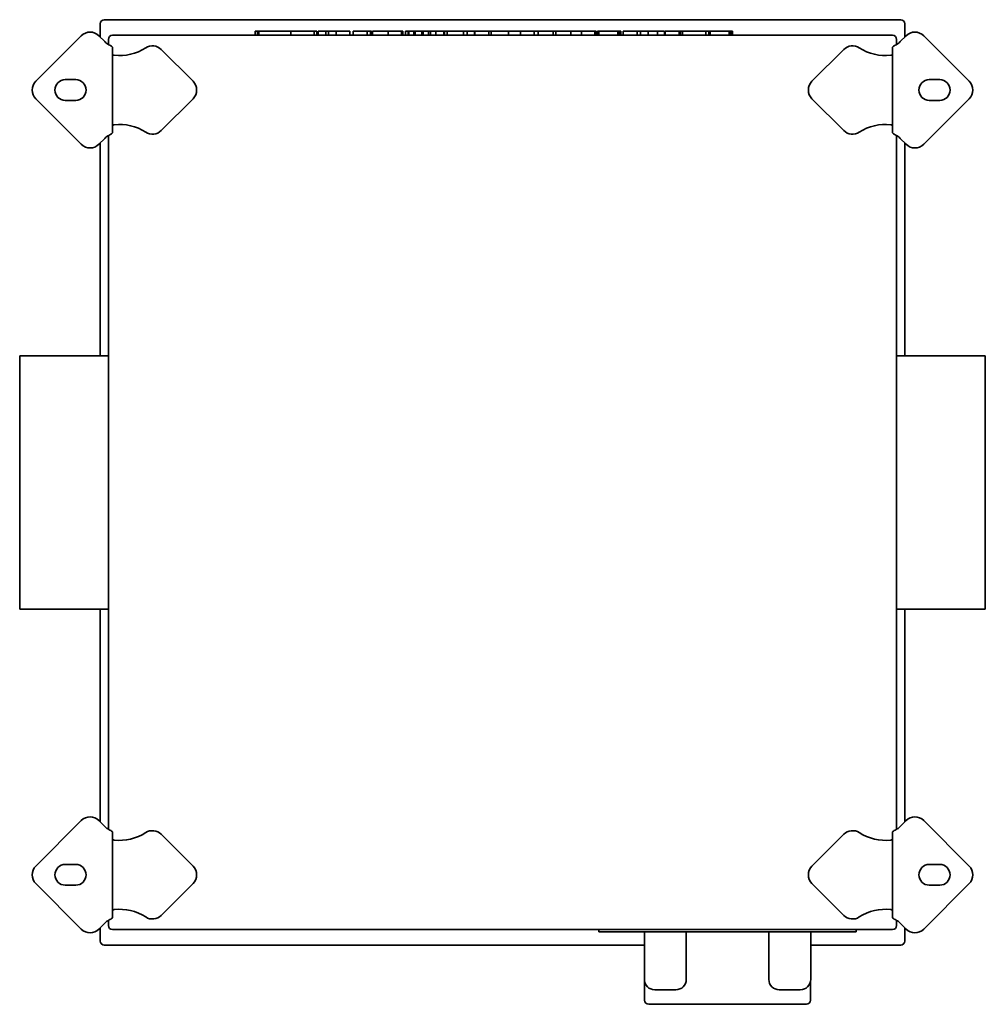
# Model space of a CAD drawing. Header units: millimetres. Extents: x 187 to 653, y 60 to 534.
import ezdxf

# ---------------------------------------------------------------- set-up
doc = ezdxf.new("R2010")
doc.units = ezdxf.units.MM
doc.header["$LTSCALE"] = 2
doc.layers.add('Krawędzie widoczne(ISO)', color=7, linetype='Continuous', lineweight=35, true_color=0x262659)

msp = doc.modelspace()

# ---------------------------------------------------------------- linework, layer by layer
at = {"layer": 'Krawędzie widoczne(ISO)'}
for p, q in [((226, 525.88), (226, 532.25)), ((228, 534.25), (612, 534.25)), ((614, 532.25), (614, 525.88)), ((232, 526.75), (608, 526.75)), ((300.7, 528.75), (301.82, 528.75)), ((300.7, 528.75), (300.7, 526.75)), ((301.82, 528.75), (301.82, 526.75)), ((301.82, 528.75), (302.48, 528.75)), ((302.48, 528.75), (302.48, 526.75)), ((302.48, 528.75), (317.4, 528.75)), ((317.4, 528.75), (317.92, 528.75)), ((317.92, 528.75), (317.92, 526.75)), ((317.92, 528.75), (322.26, 528.75)), ((322.26, 528.75), (329.13, 528.75)), ((329.13, 528.75), (329.13, 526.75)), ((329.13, 528.75), (329.93, 528.75)), ((329.93, 528.75), (330.55, 528.75)), ((330.55, 528.75), (330.55, 526.75)), ((331.04, 528.75), (331.04, 526.75)), ((331.04, 528.75), (334.81, 528.75)), ((334.81, 528.75), (334.81, 526.75)), ((334.81, 528.75), (336.09, 528.75)), ((336.09, 528.75), (336.09, 526.75)), ((336.09, 528.75), (339.78, 528.75)), ((339.78, 528.75), (341.74, 528.75)), ((339.78, 528.75), (339.78, 526.75)), ((341.74, 528.75), (346.32, 528.75)), ((346.32, 528.75), (346.32, 526.75)), ((348.03, 528.75), (348.03, 526.75)), ((348.03, 528.75), (350.14, 528.75)), ((350.14, 528.75), (354.78, 528.75)), ((354.78, 528.75), (356.35, 528.75)), ((354.78, 528.75), (354.78, 526.75)), ((356.35, 528.75), (356.86, 528.75)), ((356.35, 528.75), (356.35, 526.75)), ((356.86, 528.75), (356.86, 526.75)), ((357.35, 528.75), (359.26, 528.75)), ((357.35, 528.75), (357.35, 526.75)), ((359.26, 528.75), (363.2, 528.75)), ((363.2, 528.75), (364.83, 528.75)), ((364.83, 528.75), (366.81, 528.75)), ((364.83, 528.75), (364.83, 526.75)), ((366.81, 528.75), (371.33, 528.75)), ((371.33, 528.75), (371.97, 528.75)), ((371.33, 528.75), (371.33, 526.75)), ((371.97, 528.75), (371.97, 526.75)), ((373.18, 528.75), (373.18, 526.75)), ((373.18, 528.75), (374.57, 528.75)), ((374.57, 528.75), (374.57, 526.75)), ((374.57, 528.75), (374.78, 528.75)), ((374.78, 528.75), (377.3, 528.75)), ((374.78, 528.75), (374.78, 526.75)), ((377.3, 528.75), (377.93, 528.75)), ((377.3, 528.75), (377.3, 526.75)), ((377.93, 528.75), (381.07, 528.75)), ((377.93, 528.75), (377.93, 526.75)), ((381.07, 528.75), (381.7, 528.75)), ((381.07, 528.75), (381.07, 526.75)), ((381.7, 528.75), (384.28, 528.75)), ((381.7, 528.75), (381.7, 526.75)), ((384.28, 528.75), (385.28, 528.75)), ((384.28, 528.75), (384.28, 526.75)), ((385.28, 528.75), (387.78, 528.75)), ((385.28, 528.75), (385.28, 526.75)), ((387.78, 528.75), (391.64, 528.75)), ((387.78, 528.75), (387.78, 526.75)), ((391.64, 528.75), (391.97, 528.75)), ((391.64, 528.75), (391.64, 526.75)), ((391.97, 528.75), (392.4, 528.75)), ((391.97, 528.75), (391.97, 526.75)), ((392.4, 528.75), (393.27, 528.75)), ((393.27, 528.75), (397.26, 528.75)), ((393.27, 528.75), (393.27, 526.75)), ((397.26, 528.75), (400.22, 528.75)), ((400.22, 528.75), (401.26, 528.75)), ((401.26, 528.75), (402.98, 528.75)), ((401.26, 528.75), (401.26, 526.75)), ((402.98, 528.75), (403.28, 528.75)), ((402.98, 528.75), (402.98, 526.75)), ((403.28, 528.75), (404.8, 528.75)), ((404.8, 528.75), (405.76, 528.75)), ((405.76, 528.75), (406.45, 528.75)), ((406.45, 528.75), (406.73, 528.75)), ((406.45, 528.75), (406.45, 526.75)), ((406.73, 528.75), (413.49, 528.75)), ((406.73, 528.75), (406.73, 526.75)), ((413.49, 528.75), (414.61, 528.75)), ((413.49, 528.75), (413.49, 526.75)), ((414.61, 528.75), (419.5, 528.75)), ((414.61, 528.75), (414.61, 526.75)), ((419.5, 528.75), (421.5, 528.75)), ((421.5, 528.75), (422.89, 528.75)), ((422.89, 528.75), (424.57, 528.75)), ((422.89, 528.75), (422.89, 526.75)), ((424.57, 528.75), (428.51, 528.75)), ((428.51, 528.75), (428.67, 528.75)), ((428.67, 528.75), (435.28, 528.75)), ((428.67, 528.75), (428.67, 526.75)), ((435.28, 528.75), (437.13, 528.75)), ((435.28, 528.75), (435.28, 526.75)), ((437.13, 528.75), (444.49, 528.75)), ((437.13, 528.75), (437.13, 526.75)), ((444.49, 528.75), (445.68, 528.75)), ((444.49, 528.75), (444.49, 526.75)), ((445.68, 528.75), (448.93, 528.75)), ((445.68, 528.75), (445.68, 526.75)), ((448.93, 528.75), (451.96, 528.75)), ((451.96, 528.75), (453.02, 528.75)), ((453.02, 528.75), (453.02, 526.75)), ((453.02, 528.75), (456.4, 528.75)), ((456.4, 528.75), (458.03, 528.75)), ((458.03, 528.75), (460.01, 528.75)), ((458.03, 528.75), (458.03, 526.75)), ((460.01, 528.75), (464.54, 528.75)), ((464.54, 528.75), (465.17, 528.75)), ((464.54, 528.75), (464.54, 526.75)), ((465.17, 528.75), (465.17, 526.75)), ((465.84, 528.75), (466.38, 528.75)), ((465.84, 528.75), (465.84, 526.75)), ((466.38, 528.75), (467.41, 528.75)), ((466.38, 528.75), (466.38, 526.75)), ((467.41, 528.75), (468.65, 528.75)), ((468.65, 528.75), (470.76, 528.75)), ((470.76, 528.75), (475.57, 528.75)), ((475.57, 528.75), (475.91, 528.75)), ((475.57, 528.75), (475.57, 526.75)), ((475.91, 528.75), (476.45, 528.75)), ((475.91, 528.75), (475.91, 526.75)), ((476.45, 528.75), (477.1, 528.75)), ((476.45, 528.75), (476.45, 526.75)), ((477.1, 528.75), (477.1, 526.75)), ((478.2, 528.75), (480.3, 528.75)), ((478.2, 528.75), (478.2, 526.75)), ((480.3, 528.75), (484.94, 528.75)), ((484.94, 528.75), (486.51, 528.75)), ((484.94, 528.75), (484.94, 526.75)), ((486.51, 528.75), (486.55, 528.75)), ((486.51, 528.75), (486.51, 526.75)), ((486.55, 528.75), (486.55, 526.75)), ((486.55, 528.75), (490.16, 528.75)), ((490.16, 528.75), (490.16, 526.75)), ((490.16, 528.75), (494.72, 528.75)), ((494.72, 528.75), (495.01, 528.75)), ((494.72, 528.75), (494.72, 526.75)), ((495.01, 528.75), (496.53, 528.75)), ((496.53, 528.75), (497.49, 528.75)), ((497.49, 528.75), (498.18, 528.75)), ((498.18, 528.75), (498.18, 526.75)), ((498.39, 528.75), (500.5, 528.75)), ((498.39, 528.75), (498.39, 526.75)), ((500.5, 528.75), (505.26, 528.75)), ((505.26, 528.75), (505.84, 528.75)), ((505.26, 528.75), (505.26, 526.75)), ((505.84, 528.75), (505.84, 526.75)), ((505.84, 528.75), (506.79, 528.75)), ((506.79, 528.75), (506.79, 526.75)), ((506.86, 528.75), (511.2, 528.75)), ((506.86, 528.75), (506.86, 526.75)), ((511.2, 528.75), (518.07, 528.75)), ((518.07, 528.75), (518.87, 528.75)), ((518.07, 528.75), (518.07, 526.75)), ((518.87, 528.75), (519.49, 528.75)), ((519.49, 528.75), (519.49, 526.75)), ((519.59, 528.75), (520.12, 528.75)), ((519.59, 528.75), (519.59, 526.75)), ((520.12, 528.75), (521.15, 528.75)), ((520.12, 528.75), (520.12, 526.75)), ((521.15, 528.75), (522.4, 528.75)), ((522.4, 528.75), (524.5, 528.75)), ((524.5, 528.75), (529.31, 528.75)), ((529.31, 528.75), (529.65, 528.75)), ((529.31, 528.75), (529.31, 526.75)), ((529.65, 528.75), (530.19, 528.75)), ((529.65, 528.75), (529.65, 526.75)), ((530.19, 528.75), (530.84, 528.75)), ((530.19, 528.75), (530.19, 526.75)), ((530.84, 528.75), (530.84, 526.75)), ((194.96, 504.59), (216.88, 526.51)), ((225.37, 526.51), (228.2, 523.68)), ((230, 522.32), (230, 524.75)), ((610, 524.75), (610, 522.32)), ((611.8, 523.68), (614.63, 526.51)), ((623.12, 526.51), (645.04, 504.59)), ((232, 520.72), (232, 479.98)), ((255.48, 519.89), (270.78, 504.59)), ((569.22, 504.59), (584.52, 519.89)), ((608, 479.98), (608, 520.72)), ((209.21, 505.35), (214.21, 505.35)), ((625.79, 505.35), (630.79, 505.35)), ((216.88, 474.19), (194.96, 496.11)), ((214.21, 495.35), (209.21, 495.35)), ((270.78, 496.11), (255.48, 480.81)), ((584.52, 480.81), (569.22, 496.11)), ((645.04, 496.11), (623.12, 474.19)), ((630.79, 495.35), (625.79, 495.35)), ((228.2, 477.02), (225.37, 474.19)), ((226, 372.25), (226, 474.82)), ((230, 144.12), (230, 478.38)), ((610, 478.38), (610, 144.12)), ((614.63, 474.19), (611.8, 477.02)), ((614, 474.82), (614, 372.25)), ((187.2, 372.25), (187.2, 250.25)), ((230, 372.25), (187.2, 372.25)), ((652.8, 372.25), (610, 372.25)), ((652.8, 250.25), (652.8, 372.25)), ((230, 250.25), (187.2, 250.25)), ((226, 147.68), (226, 250.25)), ((652.8, 250.25), (610, 250.25)), ((614, 250.25), (614, 147.68)), ((194.96, 126.39), (216.88, 148.31)), ((225.37, 148.31), (228.2, 145.48)), ((611.8, 145.48), (614.63, 148.31)), ((623.12, 148.31), (645.04, 126.39)), ((232, 142.52), (232, 101.78)), ((608, 101.78), (608, 142.52)), ((255.48, 141.69), (270.78, 126.39)), ((569.22, 126.39), (584.52, 141.69)), ((209.21, 127.15), (214.21, 127.15)), ((625.79, 127.15), (630.79, 127.15)), ((216.88, 95.99), (194.96, 117.91)), ((214.21, 117.15), (209.21, 117.15)), ((270.78, 117.91), (255.48, 102.61)), ((584.52, 102.61), (569.22, 117.91)), ((645.04, 117.91), (623.12, 95.99)), ((630.79, 117.15), (625.79, 117.15)), ((230, 97.75), (230, 100.18)), ((610, 100.18), (610, 97.75)), ((228.2, 98.82), (225.37, 95.99)), ((226, 90.25), (226, 96.62)), ((608, 95.75), (232, 95.75)), ((466.5, 95.75), (466.5, 94.75)), ((590.5, 94.75), (590.5, 95.75)), ((614.63, 95.99), (611.8, 98.82)), ((614, 96.62), (614, 90.25)), ((470.5, 94.75), (466.5, 94.75)), ((470.5, 94.75), (586.5, 94.75)), ((488.4, 94.75), (488.4, 71.75)), ((508.6, 94.75), (508.6, 71.75)), ((548.4, 94.75), (548.4, 71.75)), ((568.6, 94.75), (568.6, 71.75)), ((590.5, 94.75), (586.5, 94.75)), ((488.4, 88.25), (228, 88.25)), ((612, 88.25), (568.6, 88.25)), ((488.5, 70.76), (488.5, 61.75)), ((503.6, 66.75), (493.4, 66.75)), ((563.6, 66.75), (553.4, 66.75)), ((568.5, 70.76), (568.5, 61.75)), ((566.5, 59.75), (490.5, 59.75))]:
    msp.add_line(p, q, dxfattribs=at)
for centre, radius, start, end in [((228, 532.25), 2, 90, 180), ((612, 532.25), 2, 0, 90), ((221.13, 522.27), 6, 45, 135), ((232, 524.75), 2, 90, 180), ((608, 524.75), 2, 0, 90), ((618.87, 522.27), 6, 45, 135), ((244.46, 539.95), 23, 225, 228.4323), ((595.54, 539.95), 23, 311.5677, 315), ((235.42, 539.95), 23, 263.4549, 303.0595), ((251.24, 515.64), 6, 45, 123.0595), ((588.76, 515.64), 6, 56.9405, 135), ((604.58, 539.95), 23, 236.9405, 276.5451), ((199.21, 500.35), 6, 135, 225), ((209.21, 500.35), 5, 90, 270), ((214.21, 500.35), 5, 270, 90), ((266.53, 500.35), 6, 315, 45), ((573.47, 500.35), 6, 135, 225), ((625.79, 500.35), 5, 90, 270), ((630.79, 500.35), 5, 270, 90), ((640.79, 500.35), 6, 315, 45), ((235.42, 460.75), 23, 56.9405, 96.5451), ((251.24, 485.06), 6, 236.9405, 315), ((588.76, 485.06), 6, 225, 303.0595), ((604.58, 460.75), 23, 83.4549, 123.0595), ((244.46, 460.75), 23, 131.5677, 135), ((595.54, 460.75), 23, 45, 48.4323), ((221.13, 478.43), 6, 225, 315), ((618.87, 478.43), 6, 225, 315), ((221.13, 144.07), 6, 45, 135), ((618.87, 144.07), 6, 45, 135), ((244.46, 161.75), 23, 225, 228.4323), ((235.42, 161.75), 23, 263.4549, 303.0595), ((251.24, 137.44), 6, 45, 123.0595), ((588.76, 137.44), 6, 56.9405, 135), ((604.58, 161.75), 23, 236.9405, 276.5451), ((595.54, 161.75), 23, 311.5677, 315), ((199.21, 122.15), 6, 135, 225), ((209.21, 122.15), 5, 90, 270), ((214.21, 122.15), 5, 270, 90), ((266.53, 122.15), 6, 315, 45), ((573.47, 122.15), 6, 135, 225), ((625.79, 122.15), 5, 90, 270), ((630.79, 122.15), 5, 270, 90), ((640.79, 122.15), 6, 315, 45), ((235.42, 82.55), 23, 56.9405, 96.5451), ((604.58, 82.55), 23, 83.4549, 123.0595), ((244.46, 82.55), 23, 131.5677, 135), ((251.24, 106.86), 6, 236.9405, 315), ((588.76, 106.86), 6, 225, 303.0595), ((595.54, 82.55), 23, 45, 48.4323), ((221.13, 100.23), 6, 225, 315), ((232, 97.75), 2, 180, 270), ((608, 97.75), 2, 270, 0), ((618.87, 100.23), 6, 225, 315), ((228, 90.25), 2, 180, 270), ((612, 90.25), 2, 270, 0), ((493.4, 71.75), 5, 180, 270), ((503.6, 71.75), 5, 270, 0), ((553.4, 71.75), 5, 180, 270), ((563.6, 71.75), 5, 270, 0), ((490.5, 61.75), 2, 180, 270), ((566.5, 61.75), 2, 270, 0)]:
    msp.add_arc(centre, radius, start, end, dxfattribs=at)
for points, knots in [([(232, 520.72), (232, 520.87), (231.92, 521.02), (231.64, 521.34), (231.42, 521.5), (230.9, 521.83), (230.59, 522.01), (230.09, 522.28), (229.91, 522.37), (229.56, 522.55), (229.38, 522.64), (229.2, 522.74)], [0, 0, 0, 0, 0.1211213, 0.1211213, 0.2427051, 0.2427051, 0.3638749, 0.3638749, 0.4245444, 0.4245444, 0.4853945, 0.4853945, 0.4853945, 0.4853945]), ([(610.8, 522.74), (610.44, 522.55), (610.08, 522.37), (609.41, 522.01), (609.1, 521.84), (608.58, 521.5), (608.37, 521.34), (608.08, 521.02), (608, 520.87), (608, 520.72)], [0, 0, 0, 0, 0.1219861, 0.1219861, 0.243369, 0.243369, 0.3653617, 0.3653617, 0.48689, 0.48689, 0.48689, 0.48689]), ([(232.8, 517.1), (232.79, 517.1), (232.77, 517.1), (232.76, 517.11), (232.74, 517.11), (232.73, 517.12), (232.71, 517.12), (232.7, 517.12), (232.68, 517.13), (232.67, 517.13), (232.66, 517.14), (232.64, 517.14), (232.63, 517.14), (232.61, 517.15), (232.6, 517.15), (232.58, 517.16), (232.57, 517.16), (232.56, 517.16), (232.54, 517.17), (232.53, 517.17), (232.52, 517.18), (232.5, 517.18), (232.5, 517.18), (232.49, 517.18), (232.49, 517.18), (232.48, 517.19), (232.47, 517.19), (232.46, 517.19), (232.45, 517.2), (232.44, 517.2), (232.42, 517.21), (232.41, 517.21), (232.4, 517.22), (232.39, 517.22), (232.37, 517.23), (232.36, 517.23), (232.35, 517.24), (232.34, 517.24), (232.32, 517.25), (232.31, 517.25), (232.3, 517.26), (232.29, 517.26), (232.28, 517.27), (232.27, 517.27), (232.26, 517.28), (232.25, 517.28), (232.24, 517.28), (232.23, 517.29), (232.23, 517.29), (232.22, 517.29), (232.22, 517.3), (232.22, 517.3), (232.21, 517.3), (232.2, 517.31), (232.19, 517.31), (232.18, 517.32), (232.17, 517.32), (232.16, 517.33), (232.15, 517.34), (232.14, 517.34), (232.14, 517.35), (232.13, 517.35), (232.12, 517.36), (232.11, 517.36), (232.11, 517.37), (232.1, 517.38), (232.09, 517.38), (232.09, 517.39), (232.08, 517.39), (232.07, 517.4), (232.07, 517.41), (232.06, 517.41), (232.06, 517.42), (232.05, 517.42), (232.05, 517.43), (232.04, 517.44), (232.04, 517.44), (232.03, 517.45), (232.03, 517.46), (232.02, 517.46), (232.02, 517.47), (232.02, 517.48), (232.02, 517.48), (232.01, 517.49), (232.01, 517.5), (232.01, 517.5), (232.01, 517.51), (232, 517.52), (232, 517.52), (232, 517.53), (232, 517.54), (232, 517.54), (232, 517.55), (232, 517.56)], [0, 0, 0, 0, 0.0045101, 0.0045101, 0.0045101, 0.0090347, 0.0090347, 0.0090347, 0.0135712, 0.0135712, 0.0135712, 0.0181164, 0.0181164, 0.0181164, 0.0226675, 0.0226675, 0.0226675, 0.0272215, 0.0272215, 0.0272215, 0.0317752, 0.0317752, 0.0317752, 0.0329356, 0.0329356, 0.0329356, 0.0363326, 0.0363326, 0.0363326, 0.0409077, 0.0409077, 0.0409077, 0.0454982, 0.0454982, 0.0454982, 0.0501006, 0.0501006, 0.0501006, 0.0547115, 0.0547115, 0.0547115, 0.0593273, 0.0593273, 0.0593273, 0.0639446, 0.0639446, 0.0639446, 0.0669649, 0.0669649, 0.0669649, 0.0685613, 0.0685613, 0.0685613, 0.0731932, 0.0731932, 0.0731932, 0.0778428, 0.0778428, 0.0778428, 0.0825066, 0.0825066, 0.0825066, 0.0871814, 0.0871814, 0.0871814, 0.0918634, 0.0918634, 0.0918634, 0.0965493, 0.0965493, 0.0965493, 0.100365, 0.100365, 0.100365, 0.105938, 0.105938, 0.105938, 0.1106614, 0.1106614, 0.1106614, 0.115401, 0.115401, 0.115401, 0.1201519, 0.1201519, 0.1201519, 0.1249091, 0.1249091, 0.1249091, 0.1296672, 0.1296672, 0.1296672, 0.1344212, 0.1344212, 0.1344212, 0.1344212]), ([(608, 517.56), (608, 517.55), (608, 517.54), (608, 517.54), (608, 517.53), (608, 517.52), (608, 517.52), (607.99, 517.51), (607.99, 517.5), (607.99, 517.5), (607.99, 517.49), (607.98, 517.48), (607.98, 517.48), (607.98, 517.47), (607.98, 517.46), (607.97, 517.46), (607.97, 517.45), (607.96, 517.44), (607.96, 517.44), (607.95, 517.43), (607.95, 517.42), (607.94, 517.42), (607.94, 517.41), (607.93, 517.41), (607.93, 517.4), (607.92, 517.39), (607.91, 517.39), (607.91, 517.38), (607.9, 517.38), (607.89, 517.37), (607.89, 517.36), (607.88, 517.36), (607.87, 517.35), (607.86, 517.35), (607.86, 517.34), (607.85, 517.34), (607.84, 517.33), (607.83, 517.32), (607.82, 517.32), (607.81, 517.31), (607.8, 517.31), (607.79, 517.3), (607.78, 517.3), (607.77, 517.29), (607.76, 517.29), (607.75, 517.28), (607.74, 517.28), (607.74, 517.27), (607.73, 517.27), (607.73, 517.27), (607.72, 517.27), (607.72, 517.27), (607.71, 517.26), (607.7, 517.26), (607.69, 517.25), (607.68, 517.25), (607.66, 517.24), (607.65, 517.24), (607.64, 517.23), (607.63, 517.23), (607.61, 517.22), (607.6, 517.22), (607.59, 517.21), (607.58, 517.21), (607.56, 517.2), (607.55, 517.2), (607.54, 517.19), (607.52, 517.19), (607.51, 517.19), (607.5, 517.18), (607.49, 517.18), (607.49, 517.18), (607.48, 517.18), (607.47, 517.17), (607.47, 517.17), (607.46, 517.17), (607.44, 517.16), (607.43, 517.16), (607.42, 517.16), (607.4, 517.15), (607.39, 517.15), (607.37, 517.14), (607.36, 517.14), (607.34, 517.14), (607.33, 517.13), (607.32, 517.13), (607.3, 517.12), (607.29, 517.12), (607.27, 517.12), (607.26, 517.11), (607.24, 517.11), (607.23, 517.1), (607.21, 517.1), (607.2, 517.1)], [0, 0, 0, 0, 0.0047728, 0.0047728, 0.0047728, 0.0095512, 0.0095512, 0.0095512, 0.0143301, 0.0143301, 0.0143301, 0.0191047, 0.0191047, 0.0191047, 0.0238701, 0.0238701, 0.0238701, 0.0286216, 0.0286216, 0.0286216, 0.0333544, 0.0333544, 0.0333544, 0.0382298, 0.0382298, 0.0382298, 0.0427614, 0.0427614, 0.0427614, 0.0474593, 0.0474593, 0.0474593, 0.0521542, 0.0521542, 0.0521542, 0.0568425, 0.0568425, 0.0568425, 0.0615206, 0.0615206, 0.0615206, 0.0661851, 0.0661851, 0.0661851, 0.0708326, 0.0708326, 0.0708326, 0.0744107, 0.0744107, 0.0744107, 0.0754605, 0.0754605, 0.0754605, 0.080083, 0.080083, 0.080083, 0.0847043, 0.0847043, 0.0847043, 0.0893209, 0.0893209, 0.0893209, 0.0939292, 0.0939292, 0.0939292, 0.0985257, 0.0985257, 0.0985257, 0.1031072, 0.1031072, 0.1031072, 0.1049061, 0.1049061, 0.1049061, 0.1076745, 0.1076745, 0.1076745, 0.112241, 0.112241, 0.112241, 0.1168056, 0.1168056, 0.1168056, 0.1213652, 0.1213652, 0.1213652, 0.125917, 0.125917, 0.125917, 0.1304582, 0.1304582, 0.1304582, 0.1349859, 0.1349859, 0.1349859, 0.1349859]), ([(229.2, 477.96), (229.56, 478.15), (229.92, 478.33), (230.59, 478.69), (230.9, 478.86), (231.42, 479.2), (231.63, 479.36), (231.92, 479.68), (232, 479.83), (232, 479.98)], [0, 0, 0, 0, 0.1219861, 0.1219861, 0.243369, 0.243369, 0.3653617, 0.3653617, 0.48689, 0.48689, 0.48689, 0.48689]), ([(232, 483.14), (232, 483.15), (232, 483.16), (232, 483.16), (232, 483.17), (232, 483.18), (232, 483.18), (232.01, 483.19), (232.01, 483.2), (232.01, 483.2), (232.01, 483.21), (232.02, 483.22), (232.02, 483.22), (232.02, 483.23), (232.02, 483.24), (232.03, 483.24), (232.03, 483.25), (232.04, 483.26), (232.04, 483.26), (232.05, 483.27), (232.05, 483.28), (232.06, 483.28), (232.06, 483.29), (232.07, 483.29), (232.07, 483.3), (232.08, 483.31), (232.09, 483.31), (232.09, 483.32), (232.1, 483.32), (232.11, 483.33), (232.11, 483.34), (232.12, 483.34), (232.13, 483.35), (232.14, 483.35), (232.14, 483.36), (232.15, 483.36), (232.16, 483.37), (232.17, 483.38), (232.18, 483.38), (232.19, 483.39), (232.2, 483.39), (232.21, 483.4), (232.22, 483.4), (232.23, 483.41), (232.24, 483.41), (232.25, 483.42), (232.26, 483.42), (232.26, 483.43), (232.27, 483.43), (232.27, 483.43), (232.28, 483.43), (232.28, 483.43), (232.29, 483.44), (232.3, 483.44), (232.31, 483.45), (232.32, 483.45), (232.34, 483.46), (232.35, 483.46), (232.36, 483.47), (232.37, 483.47), (232.39, 483.48), (232.4, 483.48), (232.41, 483.49), (232.42, 483.49), (232.44, 483.5), (232.45, 483.5), (232.46, 483.51), (232.48, 483.51), (232.49, 483.51), (232.5, 483.52), (232.51, 483.52), (232.51, 483.52), (232.52, 483.52), (232.53, 483.53), (232.53, 483.53), (232.54, 483.53), (232.56, 483.54), (232.57, 483.54), (232.58, 483.54), (232.6, 483.55), (232.61, 483.55), (232.63, 483.56), (232.64, 483.56), (232.66, 483.56), (232.67, 483.57), (232.68, 483.57), (232.7, 483.58), (232.71, 483.58), (232.73, 483.58), (232.74, 483.59), (232.76, 483.59), (232.77, 483.6), (232.79, 483.6), (232.8, 483.6)], [0, 0, 0, 0, 0.0047728, 0.0047728, 0.0047728, 0.0095512, 0.0095512, 0.0095512, 0.0143301, 0.0143301, 0.0143301, 0.0191047, 0.0191047, 0.0191047, 0.0238701, 0.0238701, 0.0238701, 0.0286216, 0.0286216, 0.0286216, 0.0333544, 0.0333544, 0.0333544, 0.0382298, 0.0382298, 0.0382298, 0.0427614, 0.0427614, 0.0427614, 0.0474593, 0.0474593, 0.0474593, 0.0521542, 0.0521542, 0.0521542, 0.0568425, 0.0568425, 0.0568425, 0.0615206, 0.0615206, 0.0615206, 0.0661851, 0.0661851, 0.0661851, 0.0708326, 0.0708326, 0.0708326, 0.0744107, 0.0744107, 0.0744107, 0.0754605, 0.0754605, 0.0754605, 0.080083, 0.080083, 0.080083, 0.0847043, 0.0847043, 0.0847043, 0.0893209, 0.0893209, 0.0893209, 0.0939292, 0.0939292, 0.0939292, 0.0985257, 0.0985257, 0.0985257, 0.1031072, 0.1031072, 0.1031072, 0.1049061, 0.1049061, 0.1049061, 0.1076745, 0.1076745, 0.1076745, 0.112241, 0.112241, 0.112241, 0.1168056, 0.1168056, 0.1168056, 0.1213652, 0.1213652, 0.1213652, 0.125917, 0.125917, 0.125917, 0.1304582, 0.1304582, 0.1304582, 0.1349859, 0.1349859, 0.1349859, 0.1349859]), ([(607.2, 483.6), (607.21, 483.6), (607.23, 483.6), (607.24, 483.59), (607.26, 483.59), (607.27, 483.58), (607.29, 483.58), (607.3, 483.58), (607.32, 483.57), (607.33, 483.57), (607.34, 483.56), (607.36, 483.56), (607.37, 483.56), (607.39, 483.55), (607.4, 483.55), (607.42, 483.54), (607.43, 483.54), (607.44, 483.54), (607.46, 483.53), (607.47, 483.53), (607.48, 483.52), (607.5, 483.52), (607.5, 483.52), (607.51, 483.52), (607.51, 483.52), (607.52, 483.51), (607.53, 483.51), (607.54, 483.51), (607.55, 483.5), (607.56, 483.5), (607.58, 483.49), (607.59, 483.49), (607.6, 483.48), (607.61, 483.48), (607.63, 483.47), (607.64, 483.47), (607.65, 483.46), (607.66, 483.46), (607.68, 483.45), (607.69, 483.45), (607.7, 483.44), (607.71, 483.44), (607.72, 483.43), (607.73, 483.43), (607.74, 483.42), (607.75, 483.42), (607.76, 483.42), (607.77, 483.41), (607.77, 483.41), (607.78, 483.41), (607.78, 483.4), (607.78, 483.4), (607.79, 483.4), (607.8, 483.39), (607.81, 483.39), (607.82, 483.38), (607.83, 483.38), (607.84, 483.37), (607.85, 483.36), (607.86, 483.36), (607.86, 483.35), (607.87, 483.35), (607.88, 483.34), (607.89, 483.34), (607.89, 483.33), (607.9, 483.32), (607.91, 483.32), (607.91, 483.31), (607.92, 483.31), (607.93, 483.3), (607.93, 483.29), (607.94, 483.29), (607.94, 483.28), (607.95, 483.28), (607.95, 483.27), (607.96, 483.26), (607.96, 483.26), (607.97, 483.25), (607.97, 483.24), (607.98, 483.24), (607.98, 483.23), (607.98, 483.22), (607.98, 483.22), (607.99, 483.21), (607.99, 483.2), (607.99, 483.2), (607.99, 483.19), (608, 483.18), (608, 483.18), (608, 483.17), (608, 483.16), (608, 483.16), (608, 483.15), (608, 483.14)], [0, 0, 0, 0, 0.0045101, 0.0045101, 0.0045101, 0.0090347, 0.0090347, 0.0090347, 0.0135712, 0.0135712, 0.0135712, 0.0181164, 0.0181164, 0.0181164, 0.0226675, 0.0226675, 0.0226675, 0.0272215, 0.0272215, 0.0272215, 0.0317752, 0.0317752, 0.0317752, 0.0329356, 0.0329356, 0.0329356, 0.0363326, 0.0363326, 0.0363326, 0.0409077, 0.0409077, 0.0409077, 0.0454982, 0.0454982, 0.0454982, 0.0501006, 0.0501006, 0.0501006, 0.0547115, 0.0547115, 0.0547115, 0.0593273, 0.0593273, 0.0593273, 0.0639446, 0.0639446, 0.0639446, 0.0669649, 0.0669649, 0.0669649, 0.0685613, 0.0685613, 0.0685613, 0.0731932, 0.0731932, 0.0731932, 0.0778428, 0.0778428, 0.0778428, 0.0825066, 0.0825066, 0.0825066, 0.0871814, 0.0871814, 0.0871814, 0.0918634, 0.0918634, 0.0918634, 0.0965493, 0.0965493, 0.0965493, 0.100365, 0.100365, 0.100365, 0.105938, 0.105938, 0.105938, 0.1106614, 0.1106614, 0.1106614, 0.115401, 0.115401, 0.115401, 0.1201519, 0.1201519, 0.1201519, 0.1249091, 0.1249091, 0.1249091, 0.1296672, 0.1296672, 0.1296672, 0.1344212, 0.1344212, 0.1344212, 0.1344212]), ([(608, 479.98), (608, 479.83), (608.08, 479.68), (608.36, 479.36), (608.58, 479.2), (609.1, 478.87), (609.41, 478.69), (609.91, 478.42), (610.09, 478.33), (610.44, 478.15), (610.62, 478.06), (610.8, 477.96)], [0, 0, 0, 0, 0.1211213, 0.1211213, 0.2427051, 0.2427051, 0.3638749, 0.3638749, 0.4245444, 0.4245444, 0.4853945, 0.4853945, 0.4853945, 0.4853945]), ([(232, 142.52), (232, 142.67), (231.92, 142.82), (231.64, 143.14), (231.42, 143.3), (230.9, 143.63), (230.59, 143.81), (230.09, 144.08), (229.91, 144.17), (229.56, 144.35), (229.38, 144.44), (229.2, 144.54)], [0, 0, 0, 0, 0.1211213, 0.1211213, 0.2427051, 0.2427051, 0.3638749, 0.3638749, 0.4245444, 0.4245444, 0.4853945, 0.4853945, 0.4853945, 0.4853945]), ([(610.8, 144.54), (610.44, 144.35), (610.08, 144.17), (609.41, 143.81), (609.1, 143.64), (608.58, 143.3), (608.37, 143.14), (608.08, 142.82), (608, 142.67), (608, 142.52)], [0, 0, 0, 0, 0.1219861, 0.1219861, 0.243369, 0.243369, 0.3653617, 0.3653617, 0.48689, 0.48689, 0.48689, 0.48689]), ([(232.8, 138.9), (232.79, 138.9), (232.77, 138.9), (232.76, 138.91), (232.74, 138.91), (232.73, 138.92), (232.71, 138.92), (232.7, 138.92), (232.68, 138.93), (232.67, 138.93), (232.66, 138.94), (232.64, 138.94), (232.63, 138.94), (232.61, 138.95), (232.6, 138.95), (232.58, 138.96), (232.57, 138.96), (232.56, 138.96), (232.54, 138.97), (232.53, 138.97), (232.52, 138.98), (232.5, 138.98), (232.5, 138.98), (232.49, 138.98), (232.49, 138.98), (232.48, 138.99), (232.47, 138.99), (232.46, 138.99), (232.45, 139), (232.44, 139), (232.42, 139.01), (232.41, 139.01), (232.4, 139.02), (232.39, 139.02), (232.37, 139.03), (232.36, 139.03), (232.35, 139.04), (232.34, 139.04), (232.32, 139.05), (232.31, 139.05), (232.3, 139.06), (232.29, 139.06), (232.28, 139.07), (232.27, 139.07), (232.26, 139.08), (232.25, 139.08), (232.24, 139.08), (232.23, 139.09), (232.23, 139.09), (232.22, 139.09), (232.22, 139.1), (232.22, 139.1), (232.21, 139.1), (232.2, 139.11), (232.19, 139.11), (232.18, 139.12), (232.17, 139.12), (232.16, 139.13), (232.15, 139.14), (232.14, 139.14), (232.14, 139.15), (232.13, 139.15), (232.12, 139.16), (232.11, 139.16), (232.11, 139.17), (232.1, 139.18), (232.09, 139.18), (232.09, 139.19), (232.08, 139.19), (232.07, 139.2), (232.07, 139.21), (232.06, 139.21), (232.06, 139.22), (232.05, 139.22), (232.05, 139.23), (232.04, 139.24), (232.04, 139.24), (232.03, 139.25), (232.03, 139.26), (232.02, 139.26), (232.02, 139.27), (232.02, 139.28), (232.02, 139.28), (232.01, 139.29), (232.01, 139.3), (232.01, 139.3), (232.01, 139.31), (232, 139.32), (232, 139.32), (232, 139.33), (232, 139.34), (232, 139.34), (232, 139.35), (232, 139.36)], [0, 0, 0, 0, 0.0045101, 0.0045101, 0.0045101, 0.0090347, 0.0090347, 0.0090347, 0.0135712, 0.0135712, 0.0135712, 0.0181164, 0.0181164, 0.0181164, 0.0226675, 0.0226675, 0.0226675, 0.0272215, 0.0272215, 0.0272215, 0.0317752, 0.0317752, 0.0317752, 0.0329356, 0.0329356, 0.0329356, 0.0363326, 0.0363326, 0.0363326, 0.0409077, 0.0409077, 0.0409077, 0.0454982, 0.0454982, 0.0454982, 0.0501006, 0.0501006, 0.0501006, 0.0547115, 0.0547115, 0.0547115, 0.0593273, 0.0593273, 0.0593273, 0.0639446, 0.0639446, 0.0639446, 0.0669649, 0.0669649, 0.0669649, 0.0685613, 0.0685613, 0.0685613, 0.0731932, 0.0731932, 0.0731932, 0.0778428, 0.0778428, 0.0778428, 0.0825066, 0.0825066, 0.0825066, 0.0871814, 0.0871814, 0.0871814, 0.0918634, 0.0918634, 0.0918634, 0.0965493, 0.0965493, 0.0965493, 0.100365, 0.100365, 0.100365, 0.105938, 0.105938, 0.105938, 0.1106614, 0.1106614, 0.1106614, 0.115401, 0.115401, 0.115401, 0.1201519, 0.1201519, 0.1201519, 0.1249091, 0.1249091, 0.1249091, 0.1296672, 0.1296672, 0.1296672, 0.1344212, 0.1344212, 0.1344212, 0.1344212]), ([(608, 139.36), (608, 139.35), (608, 139.34), (608, 139.34), (608, 139.33), (608, 139.32), (608, 139.32), (607.99, 139.31), (607.99, 139.3), (607.99, 139.3), (607.99, 139.29), (607.98, 139.28), (607.98, 139.28), (607.98, 139.27), (607.98, 139.26), (607.97, 139.26), (607.97, 139.25), (607.96, 139.24), (607.96, 139.24), (607.95, 139.23), (607.95, 139.22), (607.94, 139.22), (607.94, 139.21), (607.93, 139.21), (607.93, 139.2), (607.92, 139.19), (607.91, 139.19), (607.91, 139.18), (607.9, 139.18), (607.89, 139.17), (607.89, 139.16), (607.88, 139.16), (607.87, 139.15), (607.86, 139.15), (607.86, 139.14), (607.85, 139.14), (607.84, 139.13), (607.83, 139.12), (607.82, 139.12), (607.81, 139.11), (607.8, 139.11), (607.79, 139.1), (607.78, 139.1), (607.77, 139.09), (607.76, 139.09), (607.75, 139.08), (607.74, 139.08), (607.74, 139.07), (607.73, 139.07), (607.73, 139.07), (607.72, 139.07), (607.72, 139.07), (607.71, 139.06), (607.7, 139.06), (607.69, 139.05), (607.68, 139.05), (607.66, 139.04), (607.65, 139.04), (607.64, 139.03), (607.63, 139.03), (607.61, 139.02), (607.6, 139.02), (607.59, 139.01), (607.58, 139.01), (607.56, 139), (607.55, 139), (607.54, 138.99), (607.52, 138.99), (607.51, 138.99), (607.5, 138.98), (607.49, 138.98), (607.49, 138.98), (607.48, 138.98), (607.47, 138.97), (607.47, 138.97), (607.46, 138.97), (607.44, 138.96), (607.43, 138.96), (607.42, 138.96), (607.4, 138.95), (607.39, 138.95), (607.37, 138.94), (607.36, 138.94), (607.34, 138.94), (607.33, 138.93), (607.32, 138.93), (607.3, 138.92), (607.29, 138.92), (607.27, 138.92), (607.26, 138.91), (607.24, 138.91), (607.23, 138.9), (607.21, 138.9), (607.2, 138.9)], [0, 0, 0, 0, 0.0047728, 0.0047728, 0.0047728, 0.0095512, 0.0095512, 0.0095512, 0.0143301, 0.0143301, 0.0143301, 0.0191047, 0.0191047, 0.0191047, 0.0238701, 0.0238701, 0.0238701, 0.0286216, 0.0286216, 0.0286216, 0.0333544, 0.0333544, 0.0333544, 0.0382298, 0.0382298, 0.0382298, 0.0427614, 0.0427614, 0.0427614, 0.0474593, 0.0474593, 0.0474593, 0.0521542, 0.0521542, 0.0521542, 0.0568425, 0.0568425, 0.0568425, 0.0615206, 0.0615206, 0.0615206, 0.0661851, 0.0661851, 0.0661851, 0.0708326, 0.0708326, 0.0708326, 0.0744107, 0.0744107, 0.0744107, 0.0754605, 0.0754605, 0.0754605, 0.080083, 0.080083, 0.080083, 0.0847043, 0.0847043, 0.0847043, 0.0893209, 0.0893209, 0.0893209, 0.0939292, 0.0939292, 0.0939292, 0.0985257, 0.0985257, 0.0985257, 0.1031072, 0.1031072, 0.1031072, 0.1049061, 0.1049061, 0.1049061, 0.1076745, 0.1076745, 0.1076745, 0.112241, 0.112241, 0.112241, 0.1168056, 0.1168056, 0.1168056, 0.1213652, 0.1213652, 0.1213652, 0.125917, 0.125917, 0.125917, 0.1304582, 0.1304582, 0.1304582, 0.1349859, 0.1349859, 0.1349859, 0.1349859]), ([(232, 104.94), (232, 104.95), (232, 104.96), (232, 104.96), (232, 104.97), (232, 104.98), (232, 104.98), (232.01, 104.99), (232.01, 105), (232.01, 105), (232.01, 105.01), (232.02, 105.02), (232.02, 105.02), (232.02, 105.03), (232.02, 105.04), (232.03, 105.04), (232.03, 105.05), (232.04, 105.06), (232.04, 105.06), (232.05, 105.07), (232.05, 105.08), (232.06, 105.08), (232.06, 105.09), (232.07, 105.09), (232.07, 105.1), (232.08, 105.11), (232.09, 105.11), (232.09, 105.12), (232.1, 105.12), (232.11, 105.13), (232.11, 105.14), (232.12, 105.14), (232.13, 105.15), (232.14, 105.15), (232.14, 105.16), (232.15, 105.16), (232.16, 105.17), (232.17, 105.18), (232.18, 105.18), (232.19, 105.19), (232.2, 105.19), (232.21, 105.2), (232.22, 105.2), (232.23, 105.21), (232.24, 105.21), (232.25, 105.22), (232.26, 105.22), (232.26, 105.23), (232.27, 105.23), (232.27, 105.23), (232.28, 105.23), (232.28, 105.23), (232.29, 105.24), (232.3, 105.24), (232.31, 105.25), (232.32, 105.25), (232.34, 105.26), (232.35, 105.26), (232.36, 105.27), (232.37, 105.27), (232.39, 105.28), (232.4, 105.28), (232.41, 105.29), (232.42, 105.29), (232.44, 105.3), (232.45, 105.3), (232.46, 105.31), (232.48, 105.31), (232.49, 105.31), (232.5, 105.32), (232.51, 105.32), (232.51, 105.32), (232.52, 105.32), (232.53, 105.33), (232.53, 105.33), (232.54, 105.33), (232.56, 105.34), (232.57, 105.34), (232.58, 105.34), (232.6, 105.35), (232.61, 105.35), (232.63, 105.36), (232.64, 105.36), (232.66, 105.36), (232.67, 105.37), (232.68, 105.37), (232.7, 105.38), (232.71, 105.38), (232.73, 105.38), (232.74, 105.39), (232.76, 105.39), (232.77, 105.4), (232.79, 105.4), (232.8, 105.4)], [0, 0, 0, 0, 0.0047728, 0.0047728, 0.0047728, 0.0095512, 0.0095512, 0.0095512, 0.0143301, 0.0143301, 0.0143301, 0.0191047, 0.0191047, 0.0191047, 0.0238701, 0.0238701, 0.0238701, 0.0286216, 0.0286216, 0.0286216, 0.0333544, 0.0333544, 0.0333544, 0.0382298, 0.0382298, 0.0382298, 0.0427614, 0.0427614, 0.0427614, 0.0474593, 0.0474593, 0.0474593, 0.0521542, 0.0521542, 0.0521542, 0.0568425, 0.0568425, 0.0568425, 0.0615206, 0.0615206, 0.0615206, 0.0661851, 0.0661851, 0.0661851, 0.0708326, 0.0708326, 0.0708326, 0.0744107, 0.0744107, 0.0744107, 0.0754605, 0.0754605, 0.0754605, 0.080083, 0.080083, 0.080083, 0.0847043, 0.0847043, 0.0847043, 0.0893209, 0.0893209, 0.0893209, 0.0939292, 0.0939292, 0.0939292, 0.0985257, 0.0985257, 0.0985257, 0.1031072, 0.1031072, 0.1031072, 0.1049061, 0.1049061, 0.1049061, 0.1076745, 0.1076745, 0.1076745, 0.112241, 0.112241, 0.112241, 0.1168056, 0.1168056, 0.1168056, 0.1213652, 0.1213652, 0.1213652, 0.125917, 0.125917, 0.125917, 0.1304582, 0.1304582, 0.1304582, 0.1349859, 0.1349859, 0.1349859, 0.1349859]), ([(607.2, 105.4), (607.21, 105.4), (607.23, 105.4), (607.24, 105.39), (607.26, 105.39), (607.27, 105.38), (607.29, 105.38), (607.3, 105.38), (607.32, 105.37), (607.33, 105.37), (607.34, 105.36), (607.36, 105.36), (607.37, 105.36), (607.39, 105.35), (607.4, 105.35), (607.42, 105.34), (607.43, 105.34), (607.44, 105.34), (607.46, 105.33), (607.47, 105.33), (607.48, 105.32), (607.5, 105.32), (607.5, 105.32), (607.51, 105.32), (607.51, 105.32), (607.52, 105.31), (607.53, 105.31), (607.54, 105.31), (607.55, 105.3), (607.56, 105.3), (607.58, 105.29), (607.59, 105.29), (607.6, 105.28), (607.61, 105.28), (607.63, 105.27), (607.64, 105.27), (607.65, 105.26), (607.66, 105.26), (607.68, 105.25), (607.69, 105.25), (607.7, 105.24), (607.71, 105.24), (607.72, 105.23), (607.73, 105.23), (607.74, 105.22), (607.75, 105.22), (607.76, 105.22), (607.77, 105.21), (607.77, 105.21), (607.78, 105.21), (607.78, 105.2), (607.78, 105.2), (607.79, 105.2), (607.8, 105.19), (607.81, 105.19), (607.82, 105.18), (607.83, 105.18), (607.84, 105.17), (607.85, 105.16), (607.86, 105.16), (607.86, 105.15), (607.87, 105.15), (607.88, 105.14), (607.89, 105.14), (607.89, 105.13), (607.9, 105.12), (607.91, 105.12), (607.91, 105.11), (607.92, 105.11), (607.93, 105.1), (607.93, 105.09), (607.94, 105.09), (607.94, 105.08), (607.95, 105.08), (607.95, 105.07), (607.96, 105.06), (607.96, 105.06), (607.97, 105.05), (607.97, 105.04), (607.98, 105.04), (607.98, 105.03), (607.98, 105.02), (607.98, 105.02), (607.99, 105.01), (607.99, 105), (607.99, 105), (607.99, 104.99), (608, 104.98), (608, 104.98), (608, 104.97), (608, 104.96), (608, 104.96), (608, 104.95), (608, 104.94)], [0, 0, 0, 0, 0.0045101, 0.0045101, 0.0045101, 0.0090347, 0.0090347, 0.0090347, 0.0135712, 0.0135712, 0.0135712, 0.0181164, 0.0181164, 0.0181164, 0.0226675, 0.0226675, 0.0226675, 0.0272215, 0.0272215, 0.0272215, 0.0317752, 0.0317752, 0.0317752, 0.0329356, 0.0329356, 0.0329356, 0.0363326, 0.0363326, 0.0363326, 0.0409077, 0.0409077, 0.0409077, 0.0454982, 0.0454982, 0.0454982, 0.0501006, 0.0501006, 0.0501006, 0.0547115, 0.0547115, 0.0547115, 0.0593273, 0.0593273, 0.0593273, 0.0639446, 0.0639446, 0.0639446, 0.0669649, 0.0669649, 0.0669649, 0.0685613, 0.0685613, 0.0685613, 0.0731932, 0.0731932, 0.0731932, 0.0778428, 0.0778428, 0.0778428, 0.0825066, 0.0825066, 0.0825066, 0.0871814, 0.0871814, 0.0871814, 0.0918634, 0.0918634, 0.0918634, 0.0965493, 0.0965493, 0.0965493, 0.100365, 0.100365, 0.100365, 0.105938, 0.105938, 0.105938, 0.1106614, 0.1106614, 0.1106614, 0.115401, 0.115401, 0.115401, 0.1201519, 0.1201519, 0.1201519, 0.1249091, 0.1249091, 0.1249091, 0.1296672, 0.1296672, 0.1296672, 0.1344212, 0.1344212, 0.1344212, 0.1344212]), ([(229.2, 99.76), (229.56, 99.95), (229.92, 100.13), (230.59, 100.49), (230.9, 100.66), (231.42, 101), (231.63, 101.16), (231.92, 101.48), (232, 101.63), (232, 101.78)], [0, 0, 0, 0, 0.1219861, 0.1219861, 0.243369, 0.243369, 0.3653617, 0.3653617, 0.48689, 0.48689, 0.48689, 0.48689]), ([(608, 101.78), (608, 101.63), (608.08, 101.48), (608.36, 101.16), (608.58, 101), (609.1, 100.67), (609.41, 100.49), (609.91, 100.22), (610.09, 100.13), (610.44, 99.95), (610.62, 99.86), (610.8, 99.76)], [0, 0, 0, 0, 0.1211213, 0.1211213, 0.2427051, 0.2427051, 0.3638749, 0.3638749, 0.4245444, 0.4245444, 0.4853945, 0.4853945, 0.4853945, 0.4853945])]:
    msp.add_open_spline(points, degree=3, knots=knots, dxfattribs=at)

doc.saveas('drawing.dxf')
